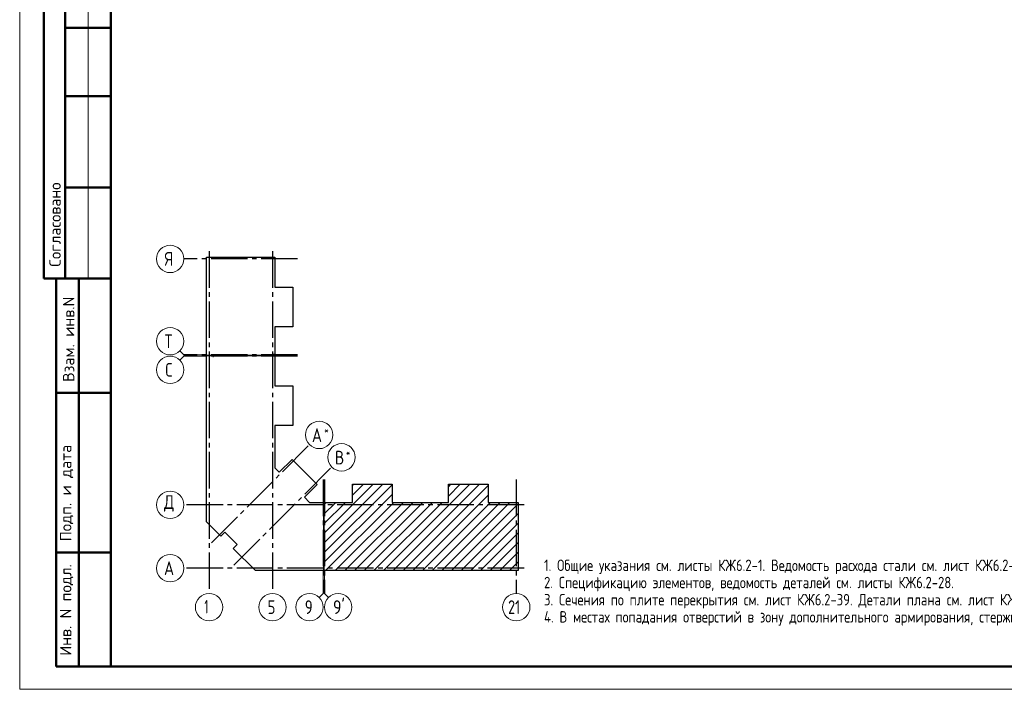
# Model space of a CAD drawing. Header units: millimetres. Extents: x 0 to 43617, y 0 to 29700.
# Tile 1 of 16: x 0 to 21594, y 0 to 14675. Entities that reach past the tile are written whole.
import ezdxf

# ---------------------------------------------------------------- set-up
doc = ezdxf.new("R2010")
doc.units = ezdxf.units.MM
doc.linetypes.add('______5', pattern=[1100, 800, -100, 100, -100])
for name, color, linetype, lineweight in [('Standard', 7, 'Continuous', 25), ('Обрамление проемов стержнями', 7, 'Continuous', 25), ('Оси', 40, '______5', 18)]:
    doc.layers.add(name, color=color, linetype=linetype, lineweight=lineweight)
doc.styles.add('ISOCPEUR', font='txt')

msp = doc.modelspace()

# ---------------------------------------------------------------- linework, layer by layer
at = {"layer": 'Standard', "color": 7, "linetype": 'Continuous', "lineweight": 50, "transparency": 33554687}
for p, q in [((527, 15500), (527, 9000)), ((527, 15500), (527, 9000)), ((1000, 15500), (1000, 9000)), ((2000, 14500), (1000, 14500)), ((2000, 13000), (1000, 13000)), ((2000, 11000), (1000, 11000)), ((0, 9000), (6, 9000)), ((527, 9000), (2000, 9000)), ((800, 500), (800, 9000)), ((800, 500), (800, 9000)), ((1300, 500), (1300, 9000)), ((800, 6500), (2000, 6500)), ((800, 3000), (2000, 3000)), ((2000, 500), (800, 500))]:
    msp.add_line(p, q, dxfattribs=at)
at = {"layer": 'Standard', "color": 7, "linetype": 'Continuous', "lineweight": 13, "transparency": 33554687}
for p, q in [((1500, 15500), (1500, 9000)), ((3600, 7327), (3512, 7415)), ((3600, 7302), (3512, 7214)), ((3600, 7327), (4100, 7327)), ((3600, 7302), (4100, 7302)), ((6658, 2100), (6658, 2600)), ((6683, 2100), (6683, 2600)), ((6658, 2100), (6570, 2012)), ((6683, 2100), (6771, 2012))]:
    msp.add_line(p, q, dxfattribs=at)
at = {"layer": 'Standard', "color": 7, "linetype": 'Continuous', "lineweight": 35, "transparency": 33554687}
for p, q in [((6673, 3200), (7966, 4493)), ((6673, 3412), (7754, 4493)), ((6673, 2988), (8169, 4484)), ((7301, 4252), (7542, 4493)), ((7301, 4464), (7330, 4493)), ((7982, 2600), (9875, 4493)), ((8194, 2600), (10087, 4493)), ((8407, 2600), (10273, 4466)), ((9405, 4235), (9663, 4493)), ((9405, 4447), (9451, 4493)), ((6673, 2776), (8169, 4272)), ((8619, 2600), (10273, 4254)), ((6673, 3624), (7145, 4096)), ((6673, 3836), (6933, 4096)), ((6673, 4048), (6688, 4063)), ((6693, 4068), (6721, 4096)), ((6709, 2600), (8205, 4096)), ((6922, 2600), (8418, 4096)), ((7134, 2600), (8630, 4096)), ((7346, 2600), (8842, 4096)), ((7558, 2600), (9054, 4096)), ((7770, 2600), (9266, 4096)), ((8831, 2600), (10327, 4096)), ((9043, 2600), (10539, 4096)), ((9255, 2600), (10751, 4096)), ((9467, 2600), (10934, 4067)), ((9679, 2600), (10934, 3855)), ((9891, 2600), (10934, 3643)), ((10104, 2600), (10934, 3430)), ((10316, 2600), (10934, 3218)), ((10528, 2600), (10934, 3006)), ((10740, 2600), (10934, 2794))]:
    msp.add_line(p, q, dxfattribs=at)
at = {"layer": 'Standard', "color": 7, "linetype": 'Continuous', "lineweight": 13, "transparency": 33554687}
msp.add_lwpolyline([(0, 0), (42000, 0), (42000, 29700), (0, 29700), (0, 0)], close=True, dxfattribs=at)
at = {"layer": 'Standard', "color": 7, "linetype": 'Continuous', "lineweight": 50, "transparency": 33554687}
msp.add_lwpolyline([(2000, 29200), (41500, 29200), (41500, 500), (2000, 500), (2000, 29200)], close=True, dxfattribs=at)
at = {"layer": 'Standard', "color": 7, "linetype": 'Continuous', "lineweight": 25, "transparency": 33554687}
for points in [[(4100, 7317), (4100, 9474), (5596, 9474), (5596, 8813), (5993, 8813), (5993, 7945), (5596, 7945), (5596, 7317), (5578, 7317), (5578, 7337), (5563, 7337), (5563, 7317), (4100, 7317)], [(4100, 3857), (4100, 7312), (4238, 7312), (4238, 7292), (4253, 7292), (4253, 7312), (5596, 7312), (5596, 6649), (5993, 6649), (5993, 5781), (5596, 5781), (5596, 4855), (5694, 4757), (5975, 5038), (6524, 4489), (6243, 4208), (6355, 4096), (6668, 4096), (6668, 2600), (5170, 2600), (4682, 3088), (4767, 3173), (4499, 3441), (4414, 3356), (4100, 3670), (4100, 3857)], [(6673, 2600), (6673, 4063), (6693, 4063), (6693, 4078), (6673, 4078), (6673, 4096), (7301, 4096), (7301, 4493), (8169, 4493), (8169, 4096), (8787, 4096), (9405, 4096), (9405, 4493), (10273, 4493), (10273, 4096), (10934, 4096), (10934, 2600), (8787, 2600), (6673, 2600)]]:
    msp.add_lwpolyline(points, dxfattribs=at)
at = {"layer": 'Оси', "color": 8, "linetype": '______5', "lineweight": -3, "transparency": 33554687}
for p, q in [((4153, 9601), (4153, 2100)), ((5543, 9601), (5543, 2100)), ((6096, 9431), (3600, 9431)), ((6096, 7327), (3600, 7327)), ((6096, 7302), (3600, 7302)), ((4208, 3212), (6358, 5362)), ((4698, 2722), (6848, 4872)), ((6658, 4596), (6658, 2100)), ((6683, 4596), (6683, 2100)), ((10891, 4596), (10891, 2100)), ((11061, 4043), (3600, 4043)), ((11061, 4043), (3600, 4043)), ((11061, 2653), (3600, 2653))]:
    msp.add_line(p, q, dxfattribs=at)
at = {"layer": 'Оси', "color": 7, "linetype": 'Continuous', "lineweight": 13, "transparency": 33554687}
for centre in [(3300, 9431), (3300, 7627), (3300, 7002), (6570, 5574), (7060, 5084), (3300, 4043), (3300, 4043), (3300, 2653), (4153, 1800), (5543, 1800), (6358, 1800), (6983, 1800), (10891, 1800)]:
    msp.add_circle(centre, 300, dxfattribs=at)

# ---------------------------------------------------------------- texts
at = {"layer": 'Standard', "color": 7, "linetype": 'Continuous', "lineweight": 50, "transparency": 33554687, "char_height": 250, "attachment_point": 7, "rotation": 90, "style": 'ISOCPEUR'}
for s, insert, width in [('\\A1;{\\fISOCPEUR|i0|b0;\\H250.000000;\\W1.000000;\\C7;Согласовано}\\P', (900, 9261), 2071.88), ('\\A1;{\\fISOCPEUR|i0|b0;\\H250.000000;\\W1.000000;\\C7;Взам. инв.N}\\P', (1198, 6736), 1909.1), ('\\A1;{\\fISOCPEUR|i0|b0;\\H250.000000;\\W1.000000;\\C7;Подп. и дата}\\P', (1174, 3242), 2197.06), ('\\A1;{\\fISOCPEUR|i0|b0;\\H250.000000;\\W1.000000;\\C7;Инв. N подл.}\\P', (1174, 734), 2021.79)]:
    msp.add_mtext(s, dxfattribs=dict(at, insert=insert, width=width))
at = {"layer": 'Standard', "color": 7, "linetype": 'Continuous', "lineweight": 25, "transparency": 33554687, "insert": (10711, 1650), "char_height": 300, "width": 472.28, "attachment_point": 7, "style": 'ISOCPEUR'}
msp.add_mtext('\\W0.75;21', dxfattribs=at)
at = {"layer": 'Обрамление проемов стержнями', "color": 7, "linetype": 'Continuous', "lineweight": 13, "transparency": 33554687, "insert": (11500, 2842), "char_height": 250, "width": 20566.88, "attachment_point": 1, "line_spacing_factor": 0.903614}
msp.add_mtext('\\A1;{\\fGOST 2.304-81|i0|b0;\\H250.000000;\\W1.000000;\\C7;1. Общие указания см. листы КЖ6.2-1. Ведомость расхода стали см. лист КЖ6.2-28.}\\P{\\fGOST 2.304-81|i0|b0;\\H250.000000;\\W1.000000;\\C7;2. Спецификацию элементов, ведомость деталей см. листы КЖ6.2-28.}\\P{\\fGOST 2.304-81|i0|b0;\\H250.000000;\\W1.000000;\\C7;3. Сечения по плите перекрытия см. лист КЖ6.2-39. Детали плана см. лист КЖ6.2-39.}\\P{\\fGOST 2.304-81|i0|b0;\\H250.000000;\\W1.000000;\\C7;4. В местах попадания отверстий в зону дополнительного армирования, стержни арматуры раздвинуть либо отогнцть по месту.}\\P', dxfattribs=at)
at = {"layer": 'Оси', "color": 7, "linetype": 'Continuous', "lineweight": 25, "transparency": 33554687, "attachment_point": 7, "style": 'ISOCPEUR'}
for s, insert, char_height, width in [('\\W0.80;Я', (3180, 9281), 300, 359.83), ('\\W0.80;Т', (3180, 7477), 300, 359.83), ('\\W0.78;С', (3195, 6852), 300, 326.41), ('\\W0.82;А', (6409, 5417), 300, 392.64), ('\\W0.80;*', (6679, 5592), 180, 215.89), ('\\W0.80;В', (6914, 4927), 300, 359.84), ('\\W0.80;*', (7154, 5102), 180, 215.89), ('\\W0.82;Д', (3165, 3893), 300, 392.65), ('\\W0.82;А', (3165, 2503), 300, 392.65), ('\\W0.56;1', (4053, 1660), 300, 233.32), ('\\W0.78;5', (5438, 1650), 300, 326.41), ('\\W0.78;9', (6253, 1650), 300, 326.41), ("\\W0.84;9'", (6871, 1650), 300, 440.64)]:
    msp.add_mtext(s, dxfattribs=dict(at, insert=insert, char_height=char_height, width=width))

doc.saveas('drawing.dxf')
